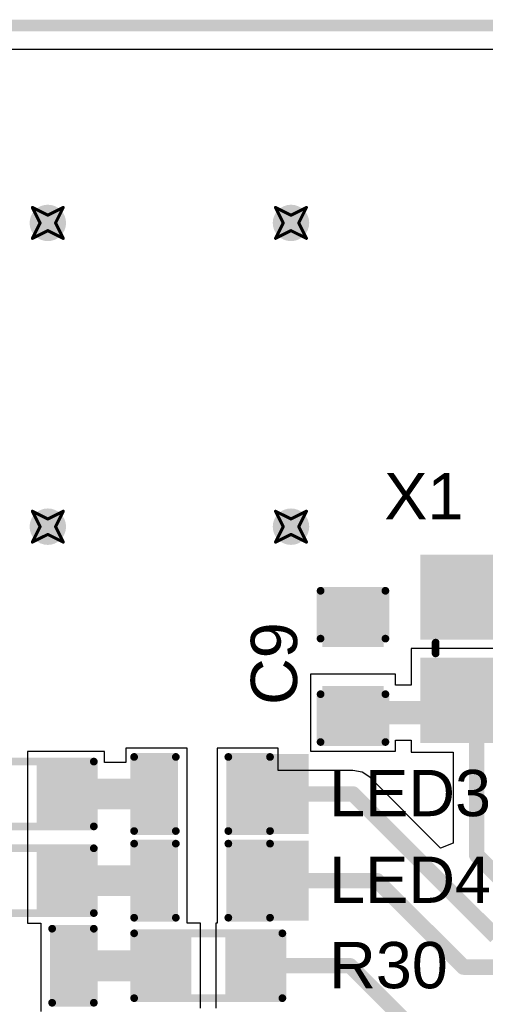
# Model space of a CAD drawing. Header units: inches. Extents: x -0.03 to 9.71, y 0 to 4.44.
# Tile 56 of 118: x 0.49 to 0.8, y 1.91 to 2.55. Entities that reach past the tile are written whole.
import ezdxf

# ---------------------------------------------------------------- set-up
doc = ezdxf.new("R2010")
doc.units = ezdxf.units.IN
doc.header["$MEASUREMENT"] = 0
for name, color, linetype in [('Board Outline', 216, 'Continuous'), ('Bottom Layer', 5, 'Continuous'), ('Drill Drawing', 1, 'Continuous'), ('Layer 1', 16, 'Continuous'), ('Layer 2', 76, 'Continuous'), ('Top Layer', 1, 'Continuous'), ('Top Overlay', 2, 'Continuous'), ('Top Paste', 8, 'Continuous'), ('Top Solder', 216, 'Continuous'), ('Via Holes', 16, 'Continuous')]:
    doc.layers.add(name, color=color, linetype=linetype)
doc.styles.add('Arial', font='txt', dxfattribs={"height": 0.2})

# ---------------------------------------------------------------- blocks, each defined once
blk = doc.blocks.new('SMD3225_4P_3')
at = {"layer": 'Top Layer'}
for points in [[(-0.07087, 0.05709), (-0.01575, 0.05709), (-0.01575, 0.00984), (-0.07087, 0.00984)], [(0.01575, 0.05709), (0.07087, 0.05709), (0.07087, 0.00984), (0.01575, 0.00984)], [(-0.07087, -0.00984), (-0.01575, -0.00984), (-0.01575, -0.05709), (-0.07087, -0.05709)], [(0.01575, -0.00984), (0.07087, -0.00984), (0.07087, -0.05709), (0.01575, -0.05709)]]:
    blk.add_hatch(color=1, dxfattribs=at).paths.add_polyline_path(points)
at = {"layer": 'Top Paste'}
for points in [[(-0.07087, 0.05709), (-0.01575, 0.05709), (-0.01575, 0.00984), (-0.07087, 0.00984)], [(0.01575, 0.05709), (0.07087, 0.05709), (0.07087, 0.00984), (0.01575, 0.00984)], [(-0.07087, -0.00984), (-0.01575, -0.00984), (-0.01575, -0.05709), (-0.07087, -0.05709)], [(0.01575, -0.00984), (0.07087, -0.00984), (0.07087, -0.05709), (0.01575, -0.05709)]]:
    blk.add_hatch(color=8, dxfattribs=at).paths.add_polyline_path(points)
at = {"layer": 'Top Solder'}
for points in [[(-0.07487, 0.06109), (-0.01175, 0.06109), (-0.01175, 0.00584), (-0.07487, 0.00584)], [(0.01175, 0.06109), (0.07487, 0.06109), (0.07487, 0.00584), (0.01175, 0.00584)], [(-0.07487, -0.00584), (-0.01175, -0.00584), (-0.01175, -0.06109), (-0.07487, -0.06109)], [(0.01175, -0.00584), (0.07487, -0.00584), (0.07487, -0.06109), (0.01175, -0.06109)]]:
    blk.add_hatch(color=216, dxfattribs=at).paths.add_polyline_path(points)
at = {"layer": 'Top Overlay', "const_width": 0.005}
for points in [[(0.007, 0.051), (-0.008, 0.051)], [(-0.065, 0.003), (-0.065, -0.004)], [(0.065, 0.003), (0.065, -0.004)], [(-0.082, -0.028), (-0.082, -0.038)], [(-0.077, -0.033), (-0.082, -0.028)], [(-0.077, -0.033), (-0.082, -0.038)], [(0.007, -0.051), (-0.008, -0.051)]]:
    blk.add_lwpolyline(points, dxfattribs=at)
at = {"layer": 'Top Overlay', "const_width": 0.0025}
for points in [[(-0.00925, 0.051, 1), (-0.00675, 0.051, 1)], [(0.00575, 0.051, 1), (0.00825, 0.051, 1)], [(-0.06625, 0.003, 1), (-0.06375, 0.003, 1)], [(0.06375, 0.003, 1), (0.06625, 0.003, 1)], [(-0.06625, -0.004, 1), (-0.06375, -0.004, 1)], [(0.06375, -0.004, 1), (0.06625, -0.004, 1)], [(-0.08325, -0.028, 1), (-0.08075, -0.028, 1)], [(-0.08325, -0.028, 1), (-0.08075, -0.028, 1)], [(-0.07825, -0.033, 1), (-0.07575, -0.033, 1)], [(-0.07825, -0.033, 1), (-0.07575, -0.033, 1)], [(-0.08325, -0.038, 1), (-0.08075, -0.038, 1)], [(-0.08325, -0.038, 1), (-0.08075, -0.038, 1)], [(-0.00925, -0.051, 1), (-0.00675, -0.051, 1)], [(0.00575, -0.051, 1), (0.00825, -0.051, 1)]]:
    blk.add_lwpolyline(points, format="xyb", close=True, dxfattribs=at)
blk = doc.blocks.new('R___0603_64')
at = {"layer": 'Top Layer'}
for points in [[(-0.015, 0.0175), (-0.015, -0.0175), (-0.045, -0.0175), (-0.045, 0.0175)], [(0.045, 0.0175), (0.045, -0.0175), (0.015, -0.0175), (0.015, 0.0175)]]:
    blk.add_hatch(color=1, dxfattribs=at).paths.add_polyline_path(points)
at = {"layer": 'Top Paste'}
for points in [[(-0.015, 0.0175), (-0.015, -0.0175), (-0.045, -0.0175), (-0.045, 0.0175)], [(0.045, 0.0175), (0.045, -0.0175), (0.015, -0.0175), (0.015, 0.0175)]]:
    blk.add_hatch(color=8, dxfattribs=at).paths.add_polyline_path(points)
at = {"layer": 'Top Solder'}
for points in [[(-0.011, 0.0215), (-0.011, -0.0215), (-0.049, -0.0215), (-0.049, 0.0215)], [(0.049, 0.0215), (0.049, -0.0215), (0.011, -0.0215), (0.011, 0.0215)]]:
    blk.add_hatch(color=216, dxfattribs=at).paths.add_polyline_path(points)
at = {"layer": 'Top Overlay', "const_width": 0.005}
for points in [[(0.048, 0.021), (-0.048, 0.021)], [(-0.048, 0.021), (-0.048, -0.021)], [(0.048, 0.021), (0.048, -0.021)], [(0.048, -0.021), (-0.048, -0.021)]]:
    blk.add_lwpolyline(points, dxfattribs=at)
at = {"layer": 'Top Overlay', "const_width": 0.0025}
for points in [[(-0.04925, 0.021, 1), (-0.04675, 0.021, 1)], [(-0.04925, 0.021, 1), (-0.04675, 0.021, 1)], [(0.04675, 0.021, 1), (0.04925, 0.021, 1)], [(0.04675, 0.021, 1), (0.04925, 0.021, 1)], [(-0.04925, -0.021, 1), (-0.04675, -0.021, 1)], [(-0.04925, -0.021, 1), (-0.04675, -0.021, 1)], [(0.04675, -0.021, 1), (0.04925, -0.021, 1)], [(0.04675, -0.021, 1), (0.04925, -0.021, 1)]]:
    blk.add_lwpolyline(points, format="xyb", close=True, dxfattribs=at)
blk = doc.blocks.new('R___0603_65')
at = {"layer": 'Top Layer'}
for points in [[(-0.015, 0.0175), (-0.015, -0.0175), (-0.045, -0.0175), (-0.045, 0.0175)], [(0.045, 0.0175), (0.045, -0.0175), (0.015, -0.0175), (0.015, 0.0175)]]:
    blk.add_hatch(color=1, dxfattribs=at).paths.add_polyline_path(points)
at = {"layer": 'Top Paste'}
for points in [[(-0.015, 0.0175), (-0.015, -0.0175), (-0.045, -0.0175), (-0.045, 0.0175)], [(0.045, 0.0175), (0.045, -0.0175), (0.015, -0.0175), (0.015, 0.0175)]]:
    blk.add_hatch(color=8, dxfattribs=at).paths.add_polyline_path(points)
at = {"layer": 'Top Solder'}
for points in [[(-0.011, 0.0215), (-0.011, -0.0215), (-0.049, -0.0215), (-0.049, 0.0215)], [(0.049, 0.0215), (0.049, -0.0215), (0.011, -0.0215), (0.011, 0.0215)]]:
    blk.add_hatch(color=216, dxfattribs=at).paths.add_polyline_path(points)
at = {"layer": 'Top Overlay', "const_width": 0.005}
for points in [[(0.048, 0.021), (-0.048, 0.021)], [(-0.048, 0.021), (-0.048, -0.021)], [(0.048, 0.021), (0.048, -0.021)], [(0.048, -0.021), (-0.048, -0.021)]]:
    blk.add_lwpolyline(points, dxfattribs=at)
at = {"layer": 'Top Overlay', "const_width": 0.0025}
for points in [[(-0.04925, 0.021, 1), (-0.04675, 0.021, 1)], [(-0.04925, 0.021, 1), (-0.04675, 0.021, 1)], [(0.04675, 0.021, 1), (0.04925, 0.021, 1)], [(0.04675, 0.021, 1), (0.04925, 0.021, 1)], [(-0.04925, -0.021, 1), (-0.04675, -0.021, 1)], [(-0.04925, -0.021, 1), (-0.04675, -0.021, 1)], [(0.04675, -0.021, 1), (0.04925, -0.021, 1)], [(0.04675, -0.021, 1), (0.04925, -0.021, 1)]]:
    blk.add_lwpolyline(points, format="xyb", close=True, dxfattribs=at)
blk = doc.blocks.new('R___0603_67')
at = {"layer": 'Top Layer'}
for points in [[(-0.015, 0.0175), (-0.015, -0.0175), (-0.045, -0.0175), (-0.045, 0.0175)], [(0.045, 0.0175), (0.045, -0.0175), (0.015, -0.0175), (0.015, 0.0175)]]:
    blk.add_hatch(color=1, dxfattribs=at).paths.add_polyline_path(points)
at = {"layer": 'Top Paste'}
for points in [[(-0.015, 0.0175), (-0.015, -0.0175), (-0.045, -0.0175), (-0.045, 0.0175)], [(0.045, 0.0175), (0.045, -0.0175), (0.015, -0.0175), (0.015, 0.0175)]]:
    blk.add_hatch(color=8, dxfattribs=at).paths.add_polyline_path(points)
at = {"layer": 'Top Solder'}
for points in [[(-0.011, 0.0215), (-0.011, -0.0215), (-0.049, -0.0215), (-0.049, 0.0215)], [(0.049, 0.0215), (0.049, -0.0215), (0.011, -0.0215), (0.011, 0.0215)]]:
    blk.add_hatch(color=216, dxfattribs=at).paths.add_polyline_path(points)
at = {"layer": 'Top Overlay', "const_width": 0.005}
for points in [[(-0.048, 0.021), (0.048, 0.021)], [(-0.048, -0.021), (-0.048, 0.021)], [(0.048, -0.021), (0.048, 0.021)], [(-0.048, -0.021), (0.048, -0.021)]]:
    blk.add_lwpolyline(points, dxfattribs=at)
at = {"layer": 'Top Overlay', "const_width": 0.0025}
for points in [[(-0.04925, 0.021, 1), (-0.04675, 0.021, 1)], [(-0.04925, 0.021, 1), (-0.04675, 0.021, 1)], [(0.04675, 0.021, 1), (0.04925, 0.021, 1)], [(0.04675, 0.021, 1), (0.04925, 0.021, 1)], [(-0.04925, -0.021, 1), (-0.04675, -0.021, 1)], [(-0.04925, -0.021, 1), (-0.04675, -0.021, 1)], [(0.04675, -0.021, 1), (0.04925, -0.021, 1)], [(0.04675, -0.021, 1), (0.04925, -0.021, 1)]]:
    blk.add_lwpolyline(points, format="xyb", close=True, dxfattribs=at)
blk = doc.blocks.new('LED_0603_99')
at = {"layer": 'Top Layer'}
for points in [[(-0.03937, 0.01969), (-0.01969, 0.01969), (-0.01969, -0.01969), (-0.03937, -0.01969)], [(0.01969, 0.01969), (0.03937, 0.01969), (0.03937, -0.01969), (0.01969, -0.01969)]]:
    blk.add_hatch(color=1, dxfattribs=at).paths.add_polyline_path(points)
at = {"layer": 'Top Overlay'}
blk.add_hatch(color=2, dxfattribs=at).paths.add_polyline_path([(0.044, -0.026), (0.069, -0.026), (0.069, 0.026), (0.044, 0.026)])
at = {"layer": 'Top Paste'}
for points in [[(-0.03937, 0.01969), (-0.01969, 0.01969), (-0.01969, -0.01969), (-0.03937, -0.01969)], [(0.01969, 0.01969), (0.03937, 0.01969), (0.03937, -0.01969), (0.01969, -0.01969)]]:
    blk.add_hatch(color=8, dxfattribs=at).paths.add_polyline_path(points)
at = {"layer": 'Top Solder'}
for points in [[(-0.04337, 0.02369), (-0.01569, 0.02369), (-0.01569, -0.02369), (-0.04337, -0.02369)], [(0.01569, 0.02369), (0.04337, 0.02369), (0.04337, -0.02369), (0.01569, -0.02369)]]:
    blk.add_hatch(color=216, dxfattribs=at).paths.add_polyline_path(points)
at = {"layer": 'Top Overlay', "const_width": 0.005}
for points in [[(-0.044, 0.024), (-0.017, 0.024)], [(-0.044, -0.024), (-0.044, 0.024)], [(0.017, 0.024), (0.044, 0.024)], [(0.044, -0.024), (0.044, 0.024)], [(-0.044, -0.024), (-0.017, -0.024)], [(0.017, -0.024), (0.044, -0.024)]]:
    blk.add_lwpolyline(points, dxfattribs=at)
at = {"layer": 'Top Overlay', "const_width": 0.0025}
for points in [[(-0.04525, 0.024, 1), (-0.04275, 0.024, 1)], [(-0.04525, 0.024, 1), (-0.04275, 0.024, 1)], [(-0.01825, 0.024, 1), (-0.01575, 0.024, 1)], [(0.01575, 0.024, 1), (0.01825, 0.024, 1)], [(0.04275, 0.024, 1), (0.04525, 0.024, 1)], [(0.04275, 0.024, 1), (0.04525, 0.024, 1)], [(-0.04525, -0.024, 1), (-0.04275, -0.024, 1)], [(-0.04525, -0.024, 1), (-0.04275, -0.024, 1)], [(-0.01825, -0.024, 1), (-0.01575, -0.024, 1)], [(0.01575, -0.024, 1), (0.01825, -0.024, 1)], [(0.04275, -0.024, 1), (0.04525, -0.024, 1)], [(0.04275, -0.024, 1), (0.04525, -0.024, 1)]]:
    blk.add_lwpolyline(points, format="xyb", close=True, dxfattribs=at)
blk = doc.blocks.new('LED_0603_100')
at = {"layer": 'Top Layer'}
for points in [[(-0.03937, 0.01969), (-0.01969, 0.01969), (-0.01969, -0.01969), (-0.03937, -0.01969)], [(0.01969, 0.01969), (0.03937, 0.01969), (0.03937, -0.01969), (0.01969, -0.01969)]]:
    blk.add_hatch(color=1, dxfattribs=at).paths.add_polyline_path(points)
at = {"layer": 'Top Overlay'}
blk.add_hatch(color=2, dxfattribs=at).paths.add_polyline_path([(0.044, -0.026), (0.069, -0.026), (0.069, 0.026), (0.044, 0.026)])
at = {"layer": 'Top Paste'}
for points in [[(-0.03937, 0.01969), (-0.01969, 0.01969), (-0.01969, -0.01969), (-0.03937, -0.01969)], [(0.01969, 0.01969), (0.03937, 0.01969), (0.03937, -0.01969), (0.01969, -0.01969)]]:
    blk.add_hatch(color=8, dxfattribs=at).paths.add_polyline_path(points)
at = {"layer": 'Top Solder'}
for points in [[(-0.04337, 0.02369), (-0.01569, 0.02369), (-0.01569, -0.02369), (-0.04337, -0.02369)], [(0.01569, 0.02369), (0.04337, 0.02369), (0.04337, -0.02369), (0.01569, -0.02369)]]:
    blk.add_hatch(color=216, dxfattribs=at).paths.add_polyline_path(points)
at = {"layer": 'Top Overlay', "const_width": 0.005}
for points in [[(-0.044, 0.024), (-0.017, 0.024)], [(-0.044, -0.024), (-0.044, 0.024)], [(0.017, 0.024), (0.044, 0.024)], [(0.044, -0.024), (0.044, 0.024)], [(-0.044, -0.024), (-0.017, -0.024)], [(0.017, -0.024), (0.044, -0.024)]]:
    blk.add_lwpolyline(points, dxfattribs=at)
at = {"layer": 'Top Overlay', "const_width": 0.0025}
for points in [[(-0.04525, 0.024, 1), (-0.04275, 0.024, 1)], [(-0.04525, 0.024, 1), (-0.04275, 0.024, 1)], [(-0.01825, 0.024, 1), (-0.01575, 0.024, 1)], [(0.01575, 0.024, 1), (0.01825, 0.024, 1)], [(0.04275, 0.024, 1), (0.04525, 0.024, 1)], [(0.04275, 0.024, 1), (0.04525, 0.024, 1)], [(-0.04525, -0.024, 1), (-0.04275, -0.024, 1)], [(-0.04525, -0.024, 1), (-0.04275, -0.024, 1)], [(-0.01825, -0.024, 1), (-0.01575, -0.024, 1)], [(0.01575, -0.024, 1), (0.01825, -0.024, 1)], [(0.04275, -0.024, 1), (0.04525, -0.024, 1)], [(0.04275, -0.024, 1), (0.04525, -0.024, 1)]]:
    blk.add_lwpolyline(points, format="xyb", close=True, dxfattribs=at)
blk = doc.blocks.new('LED_0603_102')
at = {"layer": 'Top Layer'}
for points in [[(-0.03937, 0.01969), (-0.01969, 0.01969), (-0.01969, -0.01969), (-0.03937, -0.01969)], [(0.01969, 0.01969), (0.03937, 0.01969), (0.03937, -0.01969), (0.01969, -0.01969)]]:
    blk.add_hatch(color=1, dxfattribs=at).paths.add_polyline_path(points)
at = {"layer": 'Top Overlay'}
blk.add_hatch(color=2, dxfattribs=at).paths.add_polyline_path([(0.044, -0.026), (0.069, -0.026), (0.069, 0.026), (0.044, 0.026)])
at = {"layer": 'Top Paste'}
for points in [[(-0.03937, 0.01969), (-0.01969, 0.01969), (-0.01969, -0.01969), (-0.03937, -0.01969)], [(0.01969, 0.01969), (0.03937, 0.01969), (0.03937, -0.01969), (0.01969, -0.01969)]]:
    blk.add_hatch(color=8, dxfattribs=at).paths.add_polyline_path(points)
at = {"layer": 'Top Solder'}
for points in [[(-0.04337, 0.02369), (-0.01569, 0.02369), (-0.01569, -0.02369), (-0.04337, -0.02369)], [(0.01569, 0.02369), (0.04337, 0.02369), (0.04337, -0.02369), (0.01569, -0.02369)]]:
    blk.add_hatch(color=216, dxfattribs=at).paths.add_polyline_path(points)
at = {"layer": 'Top Overlay', "const_width": 0.005}
for points in [[(-0.017, 0.024), (-0.044, 0.024)], [(-0.044, 0.024), (-0.044, -0.024)], [(0.044, 0.024), (0.017, 0.024)], [(0.044, 0.024), (0.044, -0.024)], [(-0.017, -0.024), (-0.044, -0.024)], [(0.044, -0.024), (0.017, -0.024)]]:
    blk.add_lwpolyline(points, dxfattribs=at)
at = {"layer": 'Top Overlay', "const_width": 0.0025}
for points in [[(-0.04525, 0.024, 1), (-0.04275, 0.024, 1)], [(-0.04525, 0.024, 1), (-0.04275, 0.024, 1)], [(-0.01825, 0.024, 1), (-0.01575, 0.024, 1)], [(0.01575, 0.024, 1), (0.01825, 0.024, 1)], [(0.04275, 0.024, 1), (0.04525, 0.024, 1)], [(0.04275, 0.024, 1), (0.04525, 0.024, 1)], [(-0.04525, -0.024, 1), (-0.04275, -0.024, 1)], [(-0.04525, -0.024, 1), (-0.04275, -0.024, 1)], [(-0.01825, -0.024, 1), (-0.01575, -0.024, 1)], [(0.01575, -0.024, 1), (0.01825, -0.024, 1)], [(0.04275, -0.024, 1), (0.04525, -0.024, 1)], [(0.04275, -0.024, 1), (0.04525, -0.024, 1)]]:
    blk.add_lwpolyline(points, format="xyb", close=True, dxfattribs=at)
blk = doc.blocks.new('C___0603_185')
at = {"layer": 'Top Layer'}
for points in [[(-0.015, 0.0175), (-0.015, -0.0175), (-0.045, -0.0175), (-0.045, 0.0175)], [(0.045, 0.0175), (0.045, -0.0175), (0.015, -0.0175), (0.015, 0.0175)]]:
    blk.add_hatch(color=1, dxfattribs=at).paths.add_polyline_path(points)
at = {"layer": 'Top Paste'}
for points in [[(-0.015, 0.0175), (-0.015, -0.0175), (-0.045, -0.0175), (-0.045, 0.0175)], [(0.045, 0.0175), (0.045, -0.0175), (0.015, -0.0175), (0.015, 0.0175)]]:
    blk.add_hatch(color=8, dxfattribs=at).paths.add_polyline_path(points)
at = {"layer": 'Top Solder'}
for points in [[(-0.01264, 0.01986), (-0.01264, -0.01986), (-0.04736, -0.01986), (-0.04736, 0.01986)], [(0.04736, 0.01986), (0.04736, -0.01986), (0.01264, -0.01986), (0.01264, 0.01986)]]:
    blk.add_hatch(color=216, dxfattribs=at).paths.add_polyline_path(points)
at = {"layer": 'Top Overlay', "const_width": 0.005}
for points in [[(-0.018, 0.021), (-0.049, 0.021)], [(-0.049, -0.021), (-0.049, 0.021)], [(0.049, 0.021), (0.018, 0.021)], [(0.049, -0.021), (0.049, 0.021)], [(-0.018, -0.021), (-0.049, -0.021)], [(0.049, -0.021), (0.018, -0.021)]]:
    blk.add_lwpolyline(points, dxfattribs=at)
at = {"layer": 'Top Overlay', "const_width": 0.0025}
for points in [[(-0.05025, 0.021, 1), (-0.04775, 0.021, 1)], [(-0.05025, 0.021, 1), (-0.04775, 0.021, 1)], [(-0.01925, 0.021, 1), (-0.01675, 0.021, 1)], [(0.01675, 0.021, 1), (0.01925, 0.021, 1)], [(0.04775, 0.021, 1), (0.05025, 0.021, 1)], [(0.04775, 0.021, 1), (0.05025, 0.021, 1)], [(-0.05025, -0.021, 1), (-0.04775, -0.021, 1)], [(-0.05025, -0.021, 1), (-0.04775, -0.021, 1)], [(-0.01925, -0.021, 1), (-0.01675, -0.021, 1)], [(0.01675, -0.021, 1), (0.01925, -0.021, 1)], [(0.04775, -0.021, 1), (0.05025, -0.021, 1)], [(0.04775, -0.021, 1), (0.05025, -0.021, 1)]]:
    blk.add_lwpolyline(points, format="xyb", close=True, dxfattribs=at)

msp = doc.modelspace()

# ---------------------------------------------------------------- hatches: boundary and pattern name
at = {"layer": 'Bottom Layer'}
h = msp.add_hatch(color=5, dxfattribs=at)
edge = h.paths.add_edge_path()
edge.add_arc((0.51181, 2.42126), 0.01181, 0, 360)
h = msp.add_hatch(color=5, dxfattribs=at)
edge = h.paths.add_edge_path()
edge.add_arc((0.66929, 2.42126), 0.01181, 0, 360)
h = msp.add_hatch(color=5, dxfattribs=at)
edge = h.paths.add_edge_path()
edge.add_arc((0.51181, 2.22441), 0.01181, 0, 360)
h = msp.add_hatch(color=5, dxfattribs=at)
edge = h.paths.add_edge_path()
edge.add_arc((0.66929, 2.22441), 0.01181, 0, 360)
at = {"layer": 'Layer 1'}
h = msp.add_hatch(color=16, dxfattribs=at)
edge = h.paths.add_edge_path()
edge.add_arc((0.51181, 2.42126), 0.01181, 0, 360)
h = msp.add_hatch(color=16, dxfattribs=at)
edge = h.paths.add_edge_path()
edge.add_arc((0.66929, 2.42126), 0.01181, 0, 360)
h = msp.add_hatch(color=16, dxfattribs=at)
edge = h.paths.add_edge_path()
edge.add_arc((0.51181, 2.22441), 0.01181, 0, 360)
h = msp.add_hatch(color=16, dxfattribs=at)
edge = h.paths.add_edge_path()
edge.add_arc((0.66929, 2.22441), 0.01181, 0, 360)
at = {"layer": 'Layer 2'}
h = msp.add_hatch(color=76, dxfattribs=at)
edge = h.paths.add_edge_path()
edge.add_arc((0.51181, 2.42126), 0.01181, 0, 360)
h = msp.add_hatch(color=76, dxfattribs=at)
edge = h.paths.add_edge_path()
edge.add_arc((0.66929, 2.42126), 0.01181, 0, 360)
h = msp.add_hatch(color=76, dxfattribs=at)
edge = h.paths.add_edge_path()
edge.add_arc((0.51181, 2.22441), 0.01181, 0, 360)
h = msp.add_hatch(color=76, dxfattribs=at)
edge = h.paths.add_edge_path()
edge.add_arc((0.66929, 2.22441), 0.01181, 0, 360)
at = {"layer": 'Top Layer'}
h = msp.add_hatch(color=1, dxfattribs=at)
edge = h.paths.add_edge_path()
edge.add_arc((0.51181, 2.42126), 0.01181, 0, 360)
h = msp.add_hatch(color=1, dxfattribs=at)
edge = h.paths.add_edge_path()
edge.add_arc((0.66929, 2.42126), 0.01181, 0, 360)
h = msp.add_hatch(color=1, dxfattribs=at)
edge = h.paths.add_edge_path()
edge.add_arc((0.51181, 2.22441), 0.01181, 0, 360)
h = msp.add_hatch(color=1, dxfattribs=at)
edge = h.paths.add_edge_path()
edge.add_arc((0.66929, 2.22441), 0.01181, 0, 360)
at = {"layer": 'Via Holes'}
h = msp.add_hatch(color=7, dxfattribs=at)
edge = h.paths.add_edge_path()
edge.add_arc((0.51181, 2.42126), 0.00591, 0, 360)
h = msp.add_hatch(color=7, dxfattribs=at)
edge = h.paths.add_edge_path()
edge.add_arc((0.66929, 2.42126), 0.00591, 0, 360)
h = msp.add_hatch(color=7, dxfattribs=at)
edge = h.paths.add_edge_path()
edge.add_arc((0.51181, 2.22441), 0.00591, 0, 360)
h = msp.add_hatch(color=7, dxfattribs=at)
edge = h.paths.add_edge_path()
edge.add_arc((0.66929, 2.22441), 0.00591, 0, 360)

# ---------------------------------------------------------------- linework, layer by layer
at = {"layer": 'Board Outline', "const_width": 0.0075}
msp.add_lwpolyline([(0.00984, 2.54921), (4.32087, 2.54921)], dxfattribs=at)
at = {"layer": 'Bottom Layer'}
msp.add_line((0.02514, 2.53392), (1.58322, 2.53392), dxfattribs=at)
at = {"layer": 'Drill Drawing', "const_width": 0.002}
for points in [[(0.50181, 2.43126), (0.51181, 2.42626)], [(0.50181, 2.43126), (0.50681, 2.42126)], [(0.51181, 2.42626), (0.52181, 2.43126)], [(0.51681, 2.42126), (0.52181, 2.43126)], [(0.65929, 2.43126), (0.66929, 2.42626)], [(0.65929, 2.43126), (0.66429, 2.42126)], [(0.66929, 2.42626), (0.67929, 2.43126)], [(0.67429, 2.42126), (0.67929, 2.43126)], [(0.50181, 2.41126), (0.50681, 2.42126)], [(0.51681, 2.42126), (0.52181, 2.41126)], [(0.65929, 2.41126), (0.66429, 2.42126)], [(0.67429, 2.42126), (0.67929, 2.41126)], [(0.50181, 2.41126), (0.51181, 2.41626)], [(0.51181, 2.41626), (0.52181, 2.41126)], [(0.65929, 2.41126), (0.66929, 2.41626)], [(0.66929, 2.41626), (0.67929, 2.41126)], [(0.50181, 2.23441), (0.51181, 2.22941)], [(0.50181, 2.23441), (0.50681, 2.22441)], [(0.51181, 2.22941), (0.52181, 2.23441)], [(0.51681, 2.22441), (0.52181, 2.23441)], [(0.65929, 2.23441), (0.66929, 2.22941)], [(0.65929, 2.23441), (0.66429, 2.22441)], [(0.66929, 2.22941), (0.67929, 2.23441)], [(0.67429, 2.22441), (0.67929, 2.23441)], [(0.50181, 2.21441), (0.50681, 2.22441)], [(0.51681, 2.22441), (0.52181, 2.21441)], [(0.65929, 2.21441), (0.66429, 2.22441)], [(0.67429, 2.22441), (0.67929, 2.21441)], [(0.50181, 2.21441), (0.51181, 2.21941)], [(0.51181, 2.21941), (0.52181, 2.21441)], [(0.65929, 2.21441), (0.66929, 2.21941)], [(0.66929, 2.21941), (0.67929, 2.21441)]]:
    msp.add_lwpolyline(points, dxfattribs=at)
at = {"layer": 'Drill Drawing', "const_width": 0.001}
for points in [[(0.50131, 2.43126, 1), (0.50231, 2.43126, 1)], [(0.50131, 2.43126, 1), (0.50231, 2.43126, 1)], [(0.52131, 2.43126, 1), (0.52231, 2.43126, 1)], [(0.52131, 2.43126, 1), (0.52231, 2.43126, 1)], [(0.65879, 2.43126, 1), (0.65979, 2.43126, 1)], [(0.65879, 2.43126, 1), (0.65979, 2.43126, 1)], [(0.67879, 2.43126, 1), (0.67979, 2.43126, 1)], [(0.67879, 2.43126, 1), (0.67979, 2.43126, 1)], [(0.51131, 2.42626, 1), (0.51231, 2.42626, 1)], [(0.51131, 2.42626, 1), (0.51231, 2.42626, 1)], [(0.66879, 2.42626, 1), (0.66979, 2.42626, 1)], [(0.66879, 2.42626, 1), (0.66979, 2.42626, 1)], [(0.50631, 2.42126, 1), (0.50731, 2.42126, 1)], [(0.50631, 2.42126, 1), (0.50731, 2.42126, 1)], [(0.51631, 2.42126, 1), (0.51731, 2.42126, 1)], [(0.51631, 2.42126, 1), (0.51731, 2.42126, 1)], [(0.66379, 2.42126, 1), (0.66479, 2.42126, 1)], [(0.66379, 2.42126, 1), (0.66479, 2.42126, 1)], [(0.67379, 2.42126, 1), (0.67479, 2.42126, 1)], [(0.67379, 2.42126, 1), (0.67479, 2.42126, 1)], [(0.50131, 2.41126, 1), (0.50231, 2.41126, 1)], [(0.50131, 2.41126, 1), (0.50231, 2.41126, 1)], [(0.51131, 2.41626, 1), (0.51231, 2.41626, 1)], [(0.51131, 2.41626, 1), (0.51231, 2.41626, 1)], [(0.52131, 2.41126, 1), (0.52231, 2.41126, 1)], [(0.52131, 2.41126, 1), (0.52231, 2.41126, 1)], [(0.65879, 2.41126, 1), (0.65979, 2.41126, 1)], [(0.65879, 2.41126, 1), (0.65979, 2.41126, 1)], [(0.66879, 2.41626, 1), (0.66979, 2.41626, 1)], [(0.66879, 2.41626, 1), (0.66979, 2.41626, 1)], [(0.67879, 2.41126, 1), (0.67979, 2.41126, 1)], [(0.67879, 2.41126, 1), (0.67979, 2.41126, 1)], [(0.50131, 2.23441, 1), (0.50231, 2.23441, 1)], [(0.50131, 2.23441, 1), (0.50231, 2.23441, 1)], [(0.52131, 2.23441, 1), (0.52231, 2.23441, 1)], [(0.52131, 2.23441, 1), (0.52231, 2.23441, 1)], [(0.65879, 2.23441, 1), (0.65979, 2.23441, 1)], [(0.65879, 2.23441, 1), (0.65979, 2.23441, 1)], [(0.67879, 2.23441, 1), (0.67979, 2.23441, 1)], [(0.67879, 2.23441, 1), (0.67979, 2.23441, 1)], [(0.51131, 2.22941, 1), (0.51231, 2.22941, 1)], [(0.51131, 2.22941, 1), (0.51231, 2.22941, 1)], [(0.66879, 2.22941, 1), (0.66979, 2.22941, 1)], [(0.66879, 2.22941, 1), (0.66979, 2.22941, 1)], [(0.50631, 2.22441, 1), (0.50731, 2.22441, 1)], [(0.50631, 2.22441, 1), (0.50731, 2.22441, 1)], [(0.51631, 2.22441, 1), (0.51731, 2.22441, 1)], [(0.51631, 2.22441, 1), (0.51731, 2.22441, 1)], [(0.66379, 2.22441, 1), (0.66479, 2.22441, 1)], [(0.66379, 2.22441, 1), (0.66479, 2.22441, 1)], [(0.67379, 2.22441, 1), (0.67479, 2.22441, 1)], [(0.67379, 2.22441, 1), (0.67479, 2.22441, 1)], [(0.50131, 2.21441, 1), (0.50231, 2.21441, 1)], [(0.50131, 2.21441, 1), (0.50231, 2.21441, 1)], [(0.51131, 2.21941, 1), (0.51231, 2.21941, 1)], [(0.51131, 2.21941, 1), (0.51231, 2.21941, 1)], [(0.52131, 2.21441, 1), (0.52231, 2.21441, 1)], [(0.52131, 2.21441, 1), (0.52231, 2.21441, 1)], [(0.65879, 2.21441, 1), (0.65979, 2.21441, 1)], [(0.65879, 2.21441, 1), (0.65979, 2.21441, 1)], [(0.66879, 2.21941, 1), (0.66979, 2.21941, 1)], [(0.66879, 2.21941, 1), (0.66979, 2.21941, 1)], [(0.67879, 2.21441, 1), (0.67979, 2.21441, 1)], [(0.67879, 2.21441, 1), (0.67979, 2.21441, 1)]]:
    msp.add_lwpolyline(points, format="xyb", close=True, dxfattribs=at)
at = {"layer": 'Layer 1'}
msp.add_line((0.02514, 2.53392), (1.58322, 2.53392), dxfattribs=at)
at = {"layer": 'Layer 2'}
msp.add_line((0.02514, 2.53392), (1.58322, 2.53392), dxfattribs=at)
at = {"layer": 'Top Layer'}
for p, q in [((0.02514, 2.53392), (1.58322, 2.53392)), ((0.81353, 2.14543), (0.74709, 2.14543)), ((0.74709, 2.14543), (0.74709, 2.1217)), ((0.73695, 2.12886), (0.68195, 2.12886)), ((0.68195, 2.12886), (0.68195, 2.07886)), ((0.73695, 2.1217), (0.73695, 2.12886)), ((0.74709, 2.1217), (0.73695, 2.1217)), ((0.60202, 2.08087), (0.56234, 2.08087)), ((0.56234, 2.08087), (0.56234, 2.07157)), ((0.60202, 2.0215), (0.60202, 2.08087)), ((0.66108, 2.08087), (0.62139, 2.08087)), ((0.62139, 2.08087), (0.62139, 2.0215)), ((0.66108, 2.06648), (0.66108, 2.08087)), ((0.73695, 2.07886), (0.73695, 2.08602)), ((0.73695, 2.08602), (0.74709, 2.08602)), ((0.74709, 2.08602), (0.74709, 2.07819)), ((0.5486, 2.07868), (0.4986, 2.07868)), ((0.4986, 2.07868), (0.4986, 2.02368)), ((0.5486, 2.07157), (0.5486, 2.07868)), ((0.68195, 2.07886), (0.73695, 2.07886)), ((0.74709, 2.07819), (0.77422, 2.07819)), ((0.77422, 2.07819), (0.77422, 2.01935)), ((0.56234, 2.07157), (0.5486, 2.07157)), ((0.70945, 2.06648), (0.66108, 2.06648)), ((0.7153, 2.06531), (0.70945, 2.06648)), ((0.72026, 2.062), (0.7153, 2.06531)), ((0.76622, 2.01604), (0.72026, 2.062)), ((0.4986, 2.02368), (0.4986, 2.02368)), ((0.4986, 2.02368), (0.4986, 2.0225)), ((0.4986, 2.0225), (0.4986, 2.0225)), ((0.4986, 2.0225), (0.4986, 1.9675)), ((0.60202, 1.96738), (0.60202, 2.0215)), ((0.62139, 2.0215), (0.62139, 1.96738)), ((0.77422, 2.01935), (0.76622, 2.01604)), ((0.4986, 1.9675), (0.50728, 1.9675)), ((0.50728, 1.9675), (0.50728, 1.9102)), ((0.61071, 1.96738), (0.60202, 1.96738)), ((0.61071, 1.91238), (0.61071, 1.96738)), ((0.62139, 1.96738), (0.62071, 1.96738)), ((0.62071, 1.96738), (0.62071, 1.91238))]:
    msp.add_line(p, q, dxfattribs=at)
for points, const_width in [([(0.77591, 2.10386), (0.78386, 2.11181)], 0.01), ([(0.78465, 2.1126), (0.78951, 2.10773)], 0.01), ([(0.78951, 2.01159), (0.78951, 2.10773)], 0.01), ([(0.70945, 2.10386), (0.77591, 2.10386)], 0.015), ([(0.5236, 2.05118), (0.58032, 2.05118)], 0.02), ([(0.64124, 2.05118), (0.70945, 2.05118)], 0.01), ([(0.70945, 2.05118), (0.80197, 1.95866)], 0.01), ([(0.78951, 2.01159), (0.81656, 1.98455)], 0.01), ([(0.5236, 1.995), (0.58004, 1.995)], 0.02), ([(0.64124, 1.995), (0.72504, 1.995)], 0.01), ([(0.72504, 1.995), (0.78106, 1.93898)], 0.01), ([(0.52872, 1.93988), (0.58224, 1.93988)], 0.02), ([(0.64382, 1.93988), (0.70751, 1.93988)], 0.01), ([(0.70751, 1.93988), (0.76747, 1.87992)], 0.01), ([(0.78106, 1.93898), (0.84941, 1.93898)], 0.01)]:
    msp.add_lwpolyline(points, dxfattribs=dict(at, const_width=const_width))
for points, const_width in [([(0.78136, 2.11181, 1), (0.78636, 2.11181, 1)], 0.005), ([(0.78215, 2.1126, 1), (0.78715, 2.1126, 1)], 0.005), ([(0.78701, 2.10773, 1), (0.79201, 2.10773, 1)], 0.005), ([(0.78701, 2.10773, 1), (0.79201, 2.10773, 1)], 0.005), ([(0.7057, 2.10386, 1), (0.7132, 2.10386, 1)], 0.0075), ([(0.77216, 2.10386, 1), (0.77966, 2.10386, 1)], 0.0075), ([(0.77341, 2.10386, 1), (0.77841, 2.10386, 1)], 0.005), ([(0.5186, 2.05118, 1), (0.5286, 2.05118, 1)], 0.01), ([(0.57532, 2.05118, 1), (0.58532, 2.05118, 1)], 0.01), ([(0.63874, 2.05118, 1), (0.64374, 2.05118, 1)], 0.005), ([(0.70695, 2.05118, 1), (0.71195, 2.05118, 1)], 0.005), ([(0.70695, 2.05118, 1), (0.71195, 2.05118, 1)], 0.005), ([(0.78701, 2.01159, 1), (0.79201, 2.01159, 1)], 0.005), ([(0.78701, 2.01159, 1), (0.79201, 2.01159, 1)], 0.005), ([(0.5186, 1.995, 1), (0.5286, 1.995, 1)], 0.01), ([(0.57504, 1.995, 1), (0.58504, 1.995, 1)], 0.01), ([(0.63874, 1.995, 1), (0.64374, 1.995, 1)], 0.005), ([(0.72254, 1.995, 1), (0.72754, 1.995, 1)], 0.005), ([(0.72254, 1.995, 1), (0.72754, 1.995, 1)], 0.005), ([(0.52372, 1.93988, 1), (0.53372, 1.93988, 1)], 0.01), ([(0.57724, 1.93988, 1), (0.58724, 1.93988, 1)], 0.01), ([(0.64132, 1.93988, 1), (0.64632, 1.93988, 1)], 0.005), ([(0.70501, 1.93988, 1), (0.71001, 1.93988, 1)], 0.005), ([(0.70501, 1.93988, 1), (0.71001, 1.93988, 1)], 0.005), ([(0.77856, 1.93898, 1), (0.78356, 1.93898, 1)], 0.005), ([(0.77856, 1.93898, 1), (0.78356, 1.93898, 1)], 0.005)]:
    msp.add_lwpolyline(points, format="xyb", close=True, dxfattribs=dict(at, const_width=const_width))

# ---------------------------------------------------------------- block references
for name, p, rotation in [('SMD3225_4P_3', (0.82795, 2.14528), 180), ('C___0603_185', (0.70945, 2.13386), 270), ('R___0603_65', (0.4936, 2.05118), 180), ('R___0603_64', (0.4936, 1.995), 180), ('LED_0603_102', (0.4976, 1.93988), 180)]:
    msp.add_blockref(name, p, dxfattribs=dict(rotation=rotation))
for name, p in [('LED_0603_100', (0.61171, 2.05118)), ('LED_0603_99', (0.61171, 1.995)), ('R___0603_67', (0.61571, 1.93988))]:
    msp.add_blockref(name, p)

# ---------------------------------------------------------------- texts
at = {"layer": 'Top Overlay', "style": 'Arial'}
for s, p in [('X1', (0.7297, 2.2291)), ('LED3', (0.694, 2.03679)), ('LED4', (0.694, 1.98061)), ('R30', (0.694, 1.92528))]:
    msp.add_text(s, height=0.03, dxfattribs=at).set_placement(p)
msp.add_text('C9', height=0.03, rotation=90, dxfattribs=at).set_placement((0.67326, 2.10888))

doc.saveas('drawing.dxf')
